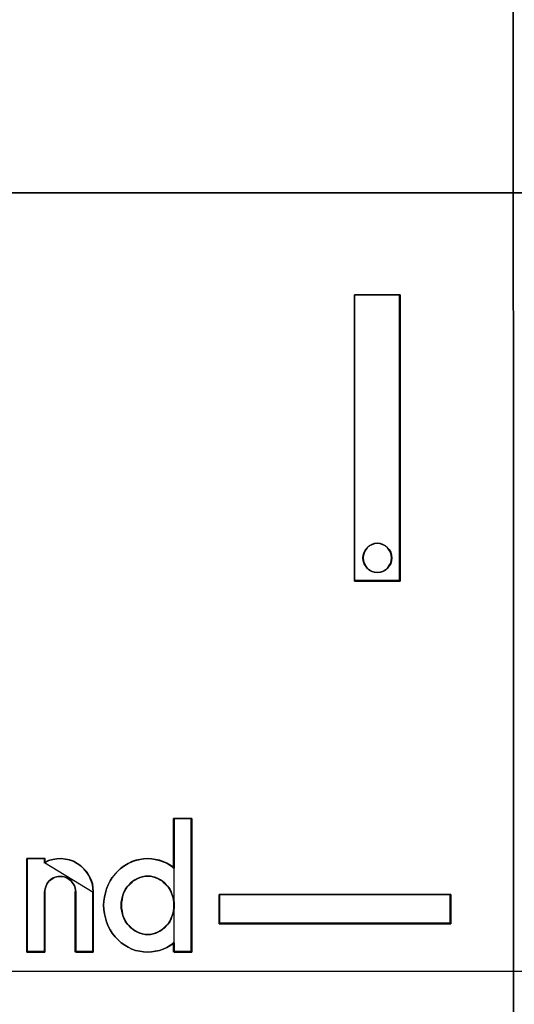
# Model space of a CAD drawing. Header units: millimetres. Extents: x 203 to 3426, y 719 to 2381.
# Tile 160 of 185: x 3379.465 to 3380.362, y 2289.483 to 2291.268. Entities that reach past the tile are written whole.
import ezdxf

# ---------------------------------------------------------------- set-up
doc = ezdxf.new("R2010")
doc.units = ezdxf.units.MM
doc.layers.add('45', color=7, linetype='Continuous')
doc.layers.add('E_Legrand_obudowy', color=7, linetype='Continuous')

# ---------------------------------------------------------------- blocks, each defined once
blk = doc.blocks.new('XL3 160 wnękowa 6x24M')
at = {"layer": 'E_Legrand_obudowy'}
blk.add_lwpolyline([(-215.641, -325.091), (215.545, -325.091), (215.545, -370.033), (-215.641, -370.033), (-215.641, -325.091)], dxfattribs=at)
blk = doc.blocks.new('ON300 T1+T2 - 4P')
at = {"layer": '45', "color": 59}
blk.add_lwpolyline([(35.959417, 22.921421), (35.986292, -41.906773), (35.959417, 22.921421)], close=True, dxfattribs=at)
at = {"layer": '45', "color": 7}
for points in [[(18.060766, -7.434125), (35.975542, -7.434125), (18.060766, -7.434125)], [(35.964792, -7.434125), (53.97811, -7.434125), (35.964792, -7.434125)], [(33.189516, -14.236684), (33.189516, -9.221436), (33.988595, -9.221436), (33.988595, -14.236684), (33.189516, -14.236684)], [(33.189516, -14.236684), (33.189516, -9.221436), (33.189516, -14.236684)], [(33.189516, -9.221436), (33.988595, -9.221436), (33.189516, -9.221436)], [(33.988595, -9.221436), (33.189516, -9.221436), (33.189516, -14.236684), (33.988595, -14.236684), (33.988595, -9.221436)], [(33.977845, -14.236684), (33.977845, -9.221436), (33.977845, -14.236684)], [(33.841679, -13.829933), (33.836127, -13.779478), (33.825023, -13.729024), (33.797262, -13.684176), (33.769501, -13.65054), (33.730636, -13.616904), (33.686218, -13.59448), (33.641801, -13.577662), (33.591832, -13.572056), (33.53631, -13.577662), (33.491893, -13.59448), (33.447475, -13.616904), (33.40861, -13.65054), (33.380849, -13.684176), (33.358641, -13.729024), (33.341984, -13.779478), (33.336432, -13.829933), (33.341984, -13.880387), (33.358641, -13.930841), (33.380849, -13.970083), (33.40861, -14.009325), (33.447475, -14.042961), (33.491893, -14.065385), (33.53631, -14.076597), (33.591832, -14.082203), (33.641801, -14.076597), (33.686218, -14.065385), (33.730636, -14.042961), (33.769501, -14.009325), (33.797262, -13.970083), (33.825023, -13.930841), (33.836127, -13.880387), (33.841679, -13.829933)], [(33.591832, -13.572056), (33.641801, -13.577662), (33.686218, -13.59448), (33.730636, -13.616904), (33.769501, -13.65054), (33.797262, -13.684176), (33.825023, -13.729024), (33.836127, -13.779478), (33.841679, -13.829933), (33.836127, -13.880387), (33.825023, -13.930841), (33.797262, -13.970083), (33.769501, -14.009325), (33.730636, -14.042961), (33.686218, -14.065385), (33.641801, -14.076597), (33.591832, -14.082203), (33.53631, -14.076597), (33.491893, -14.065385), (33.447475, -14.042961), (33.40861, -14.009325), (33.380849, -13.970083), (33.358641, -13.930841), (33.341984, -13.880387), (33.336432, -13.829933), (33.341984, -13.779478), (33.358641, -13.729024), (33.380849, -13.684176), (33.40861, -13.65054), (33.447475, -13.616904), (33.491893, -13.59448), (33.53631, -13.577662), (33.591832, -13.572056)], [(33.841679, -13.829933), (33.836127, -13.779478), (33.825023, -13.729024), (33.797262, -13.684176), (33.769501, -13.65054), (33.730636, -13.616904), (33.686218, -13.59448), (33.641801, -13.577662), (33.591832, -13.572056), (33.53631, -13.577662), (33.491893, -13.59448), (33.447475, -13.616904), (33.40861, -13.65054), (33.380849, -13.684176), (33.358641, -13.729024), (33.341984, -13.779478), (33.336432, -13.829933), (33.341984, -13.880387), (33.358641, -13.930841), (33.380849, -13.970083), (33.40861, -14.009325), (33.447475, -14.042961), (33.491893, -14.065385), (33.53631, -14.076597), (33.591832, -14.082203), (33.641801, -14.076597), (33.686218, -14.065385), (33.730636, -14.042961), (33.769501, -14.009325), (33.797262, -13.970083), (33.825023, -13.930841), (33.836127, -13.880387), (33.841679, -13.829933)], [(33.189516, -14.225906), (33.988595, -14.225906), (33.189516, -14.225906)], [(28.993386, -19.367404), (29.048086, -19.312159), (29.102785, -19.262439), (29.162954, -19.218244), (29.223123, -19.185097), (29.288763, -19.15195), (29.354402, -19.129853), (29.425511, -19.113279), (29.49115, -19.10223), (29.562259, -19.096706), (29.633369, -19.10223), (29.699008, -19.113279), (29.770117, -19.129853), (29.835756, -19.15195), (29.901395, -19.179573), (29.967035, -19.218244), (30.027204, -19.262439), (30.027204, -18.395101), (30.33899, -18.395101), (30.33899, -20.737467), (30.027204, -20.737467), (30.027204, -20.571733), (29.967035, -20.615929), (29.901395, -20.6546), (29.835756, -20.682222), (29.770117, -20.70432), (29.699008, -20.720893), (29.633369, -20.731942), (29.562259, -20.737467), (29.49115, -20.731942), (29.425511, -20.720893), (29.354402, -20.70432), (29.288763, -20.682222), (29.223123, -20.649075), (29.162954, -20.615929), (29.102785, -20.571733), (29.048086, -20.522013), (28.993386, -20.466769), (28.944157, -20.406), (28.905867, -20.345231), (28.873048, -20.278938), (28.845698, -20.20712), (28.823818, -20.135302), (28.807408, -20.063484), (28.796469, -19.991666), (28.790999, -19.914324), (28.796469, -19.842506), (28.807408, -19.770688), (28.823818, -19.698871), (28.845698, -19.627053), (28.873048, -19.555235), (28.905867, -19.488942), (28.944157, -19.428173), (28.993386, -19.367404)], [(28.993386, -19.367404), (28.944157, -19.428173), (28.905867, -19.488942), (28.873048, -19.555235), (28.845698, -19.627053), (28.823818, -19.698871), (28.807408, -19.770688), (28.796469, -19.842506), (28.790999, -19.914324), (28.796469, -19.991666), (28.807408, -20.063484), (28.823818, -20.135302), (28.845698, -20.20712), (28.873048, -20.278938), (28.905867, -20.345231), (28.944157, -20.406), (28.993386, -20.466769), (29.048086, -20.522013), (29.102785, -20.571733), (29.162954, -20.615929), (29.223123, -20.649075), (29.288763, -20.682222), (29.354402, -20.70432), (29.425511, -20.720893), (29.49115, -20.731942), (29.562259, -20.737467), (29.633369, -20.731942), (29.699008, -20.720893), (29.770117, -20.70432), (29.835756, -20.682222), (29.901395, -20.6546), (29.967035, -20.615929), (30.027204, -20.571733), (30.027204, -20.737467), (30.33899, -20.737467), (30.33899, -18.395101), (30.027204, -18.395101), (30.027204, -19.262439), (29.967035, -19.218244), (29.901395, -19.179573), (29.835756, -19.15195), (29.770117, -19.129853), (29.699008, -19.113279), (29.633369, -19.10223), (29.562259, -19.096706), (29.49115, -19.10223), (29.425511, -19.113279), (29.354402, -19.129853), (29.288763, -19.15195), (29.223123, -19.185097), (29.162954, -19.218244), (29.102785, -19.262439), (29.048086, -19.312159), (28.993386, -19.367404)], [(30.018284, -18.395101), (30.018284, -19.269896), (30.018284, -18.395101)], [(30.018284, -18.395101), (30.33899, -18.395101), (30.018284, -18.395101)], [(30.32824, -18.395101), (30.32824, -20.737467), (30.32824, -18.395101)], [(27.449048, -19.093859), (27.761683, -19.093859), (27.761683, -19.165801), (27.827501, -19.132597), (27.904289, -19.110461), (27.975592, -19.099393), (28.046895, -19.093859), (28.123683, -19.104927), (28.194985, -19.121529), (28.266288, -19.143665), (28.332106, -19.182404), (28.392439, -19.221142), (28.447288, -19.276482), (28.496651, -19.331822), (28.535045, -19.392697), (28.567954, -19.459105), (28.595378, -19.531048), (28.606348, -19.60299), (28.611833, -19.680466), (28.611833, -20.737467), (28.304682, -20.737467), (28.304682, -19.680466), (28.299197, -19.647262), (28.293712, -19.608524), (28.282743, -19.57532), (28.266288, -19.542116), (28.244349, -19.514445), (28.22241, -19.486775), (28.194985, -19.464639), (28.167561, -19.442503), (28.134652, -19.425901), (28.101743, -19.414833), (28.068834, -19.409299), (28.03044, -19.409299), (27.997531, -19.409299), (27.964622, -19.414833), (27.926228, -19.425901), (27.898804, -19.442503), (27.865895, -19.464639), (27.838471, -19.486775), (27.816532, -19.514445), (27.800077, -19.542116), (27.783623, -19.57532), (27.772653, -19.608524), (27.761683, -19.647262), (27.761683, -19.680466), (27.761683, -20.737467), (27.449048, -20.737467), (27.449048, -19.093859)], [(27.449048, -19.093859), (27.449048, -20.737467), (27.449048, -19.093859)], [(27.449048, -19.093859), (27.769754, -19.093859), (27.449048, -19.093859)], [(27.449048, -19.093859), (27.449048, -20.737467), (27.761683, -20.737467), (27.761683, -19.680466), (27.761683, -19.647262), (27.772653, -19.608524), (27.783623, -19.57532), (27.800077, -19.542116), (27.816532, -19.514445), (27.838471, -19.486775), (27.865895, -19.464639), (27.898804, -19.442503), (27.926228, -19.425901), (27.964622, -19.414833), (27.997531, -19.409299), (28.03044, -19.409299), (28.068834, -19.409299), (28.101743, -19.414833), (28.134652, -19.425901), (28.167561, -19.442503), (28.194985, -19.464639), (28.22241, -19.486775), (28.244349, -19.514445), (28.266288, -19.542116), (28.282743, -19.57532), (28.293712, -19.608524), (28.299197, -19.647262), (28.304682, -19.680466), (28.304682, -20.737467), (28.611833, -20.737467), (28.611833, -19.680466), (28.606348, -19.60299), (28.595378, -19.531048), (28.567954, -19.459105), (28.535045, -19.392697), (28.496651, -19.331822), (28.447288, -19.276482), (28.392439, -19.221142), (28.332106, -19.182404), (28.266288, -19.143665), (28.194985, -19.121529), (28.123683, -19.104927), (28.046895, -19.093859), (27.975592, -19.099393), (27.904289, -19.110461), (27.827501, -19.132597), (27.761683, -19.165801), (27.761683, -19.093859), (27.449048, -19.093859)], [(27.454423, -19.097452), (27.454423, -20.733874), (27.76465, -20.733874), (27.76465, -19.681495), (27.76465, -19.648436), (27.775535, -19.609867), (27.78642, -19.576808), (27.802748, -19.543749), (27.819075, -19.516199), (27.840846, -19.48865), (27.868059, -19.466611), (27.900714, -19.444571), (27.927927, -19.428042), (27.966025, -19.417022), (27.998681, -19.411512), (28.031336, -19.411512), (28.069434, -19.411512), (28.10209, -19.417022), (28.134745, -19.428042), (28.167401, -19.444571), (28.194614, -19.466611), (28.221826, -19.48865), (28.243597, -19.516199), (28.265367, -19.543749), (28.281695, -19.576808), (28.29258, -19.609867), (28.298023, -19.648436), (28.303465, -19.681495), (28.303465, -20.733874), (28.60825, -20.733874), (28.60825, -19.681495), (28.602807, -19.604357), (28.591922, -19.532729), (28.564709, -19.461101), (28.532053, -19.394983), (28.493955, -19.334375), (28.444972, -19.279276), (28.390546, -19.224178), (28.330678, -19.185609), (28.265367, -19.14704), (28.194614, -19.125001), (28.12386, -19.108471), (28.047664, -19.097452), (27.97691, -19.102961), (27.906157, -19.113981), (27.829961, -19.13602), (27.76465, -19.169079), (27.76465, -19.097452), (27.454423, -19.097452)], [(28.611833, -19.686635), (28.606331, -19.608344), (28.595327, -19.535645), (28.567816, -19.462946), (28.534803, -19.395839), (28.496288, -19.334325), (28.446769, -19.278403), (28.391748, -19.22248), (28.331225, -19.183335), (28.265199, -19.144189), (28.193672, -19.12182), (28.122144, -19.105043), (28.045115, -19.093859), (27.973587, -19.099451), (27.902059, -19.110636), (27.82503, -19.133005), (27.759004, -19.166558), (28.611833, -19.686635)], [(27.759004, -19.093859), (27.759004, -19.176488), (27.759004, -19.093859)], [(30.029033, -19.25988), (29.968775, -19.215608), (29.903039, -19.176869), (29.837302, -19.149199), (29.771566, -19.127063), (29.700352, -19.110461), (29.634615, -19.099393), (29.563401, -19.093859), (29.492186, -19.099393), (29.42645, -19.110461), (29.355236, -19.127063), (29.289499, -19.149199), (29.223763, -19.182404), (29.163505, -19.215608), (29.103246, -19.25988), (29.048466, -19.309686), (28.993686, -19.365027), (28.944383, -19.425901), (28.906037, -19.486775), (28.873169, -19.553184), (28.845779, -19.625126), (28.823867, -19.697069), (28.807433, -19.769011), (28.796477, -19.840953), (28.790999, -19.912896), (28.796477, -19.990372), (28.807433, -20.062315), (28.823867, -20.134257), (28.845779, -20.206199), (28.873169, -20.278142), (28.906037, -20.34455), (28.944383, -20.405425), (28.993686, -20.466299), (29.048466, -20.521639), (29.103246, -20.571446), (29.163505, -20.615718), (29.223763, -20.648922), (29.289499, -20.682126), (29.355236, -20.704262), (29.42645, -20.720864), (29.492186, -20.731933), (29.563401, -20.737467), (29.634615, -20.731933), (29.700352, -20.720864), (29.771566, -20.704262), (29.837302, -20.682126), (29.903039, -20.654456), (29.968775, -20.615718), (30.029033, -20.571446), (30.029033, -19.25988)], [(29.562249, -20.424912), (29.611673, -20.424912), (29.661097, -20.413781), (29.70503, -20.402649), (29.743471, -20.385953), (29.787404, -20.363691), (29.825845, -20.335863), (29.858794, -20.308035), (29.891744, -20.274642), (29.924693, -20.241248), (29.952151, -20.202289), (29.974118, -20.157765), (29.990592, -20.11324), (30.007067, -20.068716), (30.01805, -20.018626), (30.029033, -19.968536), (30.029033, -19.91288), (30.029033, -19.86279), (30.01805, -19.8127), (30.007067, -19.76261), (29.990592, -19.718085), (29.974118, -19.673561), (29.952151, -19.629036), (29.924693, -19.590077), (29.891744, -19.556684), (29.858794, -19.523291), (29.825845, -19.489897), (29.787404, -19.467635), (29.743471, -19.445373), (29.70503, -19.428676), (29.661097, -19.417545), (29.611673, -19.406414), (29.562249, -19.406414), (29.518316, -19.406414), (29.468892, -19.417545), (29.424959, -19.428676), (29.386518, -19.445373), (29.342585, -19.467635), (29.304144, -19.489897), (29.271194, -19.523291), (29.238245, -19.556684), (29.205295, -19.590077), (29.177837, -19.629036), (29.155871, -19.673561), (29.133905, -19.718085), (29.122922, -19.76261), (29.111938, -19.8127), (29.100955, -19.86279), (29.100955, -19.91288), (29.100955, -19.968536), (29.111938, -20.018626), (29.122922, -20.068716), (29.133905, -20.11324), (29.155871, -20.157765), (29.177837, -20.202289), (29.205295, -20.241248), (29.238245, -20.274642), (29.271194, -20.308035), (29.304144, -20.335863), (29.342585, -20.363691), (29.386518, -20.385953), (29.424959, -20.402649), (29.468892, -20.413781), (29.518316, -20.424912), (29.562249, -20.424912)], [(29.562249, -19.406414), (29.611673, -19.406414), (29.661097, -19.417545), (29.70503, -19.428676), (29.743471, -19.445373), (29.787404, -19.467635), (29.825845, -19.489897), (29.858794, -19.523291), (29.891744, -19.556684), (29.924693, -19.590077), (29.952151, -19.629036), (29.974118, -19.673561), (29.990592, -19.718085), (30.007067, -19.76261), (30.01805, -19.8127), (30.029033, -19.86279), (30.029033, -19.91288), (30.029033, -19.968536), (30.01805, -20.018626), (30.007067, -20.068716), (29.990592, -20.11324), (29.974118, -20.157765), (29.952151, -20.202289), (29.924693, -20.241248), (29.891744, -20.274642), (29.858794, -20.308035), (29.825845, -20.335863), (29.787404, -20.363691), (29.743471, -20.385953), (29.70503, -20.402649), (29.661097, -20.413781), (29.611673, -20.424912), (29.562249, -20.424912), (29.518316, -20.424912), (29.468892, -20.413781), (29.424959, -20.402649), (29.386518, -20.385953), (29.342585, -20.363691), (29.304144, -20.335863), (29.271194, -20.308035), (29.238245, -20.274642), (29.205295, -20.241248), (29.177837, -20.202289), (29.155871, -20.157765), (29.133905, -20.11324), (29.122922, -20.068716), (29.111938, -20.018626), (29.100955, -19.968536), (29.100955, -19.91288), (29.100955, -19.86279), (29.111938, -19.8127), (29.122922, -19.76261), (29.133905, -19.718085), (29.155871, -19.673561), (29.177837, -19.629036), (29.205295, -19.590077), (29.238245, -19.556684), (29.271194, -19.523291), (29.304144, -19.489897), (29.342585, -19.467635), (29.386518, -19.445373), (29.424959, -19.428676), (29.468892, -19.417545), (29.518316, -19.406414), (29.562249, -19.406414)], [(30.029033, -19.91288), (30.029033, -19.86279), (30.01805, -19.8127), (30.007067, -19.76261), (29.990592, -19.718085), (29.974118, -19.673561), (29.952151, -19.629036), (29.924693, -19.590077), (29.891744, -19.556684), (29.858794, -19.523291), (29.825845, -19.489897), (29.787404, -19.467635), (29.743471, -19.445373), (29.70503, -19.428676), (29.661097, -19.417545), (29.611673, -19.406414), (29.562249, -19.406414), (29.518316, -19.406414), (29.468892, -19.417545), (29.424959, -19.428676), (29.386518, -19.445373), (29.342585, -19.467635), (29.304144, -19.489897), (29.271194, -19.523291), (29.238245, -19.556684), (29.205295, -19.590077), (29.177837, -19.629036), (29.155871, -19.673561), (29.133905, -19.718085), (29.122922, -19.76261), (29.111938, -19.8127), (29.100955, -19.86279), (29.100955, -19.91288), (29.100955, -19.968536), (29.111938, -20.018626), (29.122922, -20.068716), (29.133905, -20.11324), (29.155871, -20.157765), (29.177837, -20.202289), (29.205295, -20.241248), (29.238245, -20.274642), (29.271194, -20.308035), (29.304144, -20.335863), (29.342585, -20.363691), (29.386518, -20.385953), (29.424959, -20.402649), (29.468892, -20.413781), (29.518316, -20.424912), (29.562249, -20.424912), (29.611673, -20.424912), (29.661097, -20.413781), (29.70503, -20.402649), (29.743471, -20.385953), (29.787404, -20.363691), (29.825845, -20.335863), (29.858794, -20.308035), (29.891744, -20.274642), (29.924693, -20.241248), (29.952151, -20.202289), (29.974118, -20.157765), (29.990592, -20.11324), (30.007067, -20.068716), (30.01805, -20.018626), (30.029033, -19.968536), (30.029033, -19.91288)], [(30.02545, -19.912909), (30.02545, -19.863349), (30.014552, -19.813789), (30.003653, -19.764229), (29.987306, -19.720176), (29.970958, -19.676123), (29.949162, -19.632069), (29.921916, -19.593523), (29.889221, -19.560483), (29.856526, -19.527443), (29.82383, -19.494403), (29.785686, -19.472376), (29.742093, -19.450349), (29.703948, -19.433829), (29.660355, -19.422816), (29.611312, -19.411803), (29.56227, -19.411803), (29.518676, -19.411803), (29.469634, -19.422816), (29.42604, -19.433829), (29.387896, -19.450349), (29.344303, -19.472376), (29.306158, -19.494403), (29.273463, -19.527443), (29.240768, -19.560483), (29.208073, -19.593523), (29.180827, -19.632069), (29.15903, -19.676123), (29.137234, -19.720176), (29.126335, -19.764229), (29.115437, -19.813789), (29.104539, -19.863349), (29.104539, -19.912909), (29.104539, -19.967976), (29.115437, -20.017536), (29.126335, -20.067096), (29.137234, -20.111149), (29.15903, -20.155203), (29.180827, -20.199256), (29.208073, -20.237803), (29.240768, -20.270843), (29.273463, -20.303883), (29.306158, -20.331416), (29.344303, -20.358949), (29.387896, -20.380976), (29.42604, -20.397496), (29.469634, -20.408509), (29.518676, -20.419523), (29.56227, -20.419523), (29.611312, -20.419523), (29.660355, -20.408509), (29.703948, -20.397496), (29.742093, -20.380976), (29.785686, -20.358949), (29.82383, -20.331416), (29.856526, -20.303883), (29.889221, -20.270843), (29.921916, -20.237803), (29.949162, -20.199256), (29.970958, -20.155203), (29.987306, -20.111149), (30.003653, -20.067096), (30.014552, -20.017536), (30.02545, -19.967976), (30.02545, -19.912909)], [(27.759004, -19.675858), (27.759004, -20.737467), (27.759004, -19.675858)], [(28.296501, -19.675858), (28.296501, -20.737467), (28.296501, -19.675858)], [(28.601083, -19.675858), (28.601083, -20.737467), (28.601083, -19.675858)], [(30.817362, -19.726154), (34.879048, -19.726154), (34.879048, -20.238097), (30.817362, -20.238097), (30.817362, -19.726154)], [(30.817362, -19.726154), (34.879048, -19.726154), (30.817362, -19.726154)], [(30.817362, -19.726154), (30.817362, -20.238097), (30.817362, -19.726154)], [(34.873673, -19.731543), (30.820946, -19.731543), (30.820946, -20.232708), (34.873673, -20.232708), (34.873673, -19.731543)], [(34.868298, -20.238097), (34.868298, -19.726154), (34.868298, -20.238097)], [(30.817362, -20.22732), (34.879048, -20.22732), (30.817362, -20.22732)], [(30.018284, -20.56143), (30.018284, -20.737467), (30.018284, -20.56143)], [(27.449048, -20.726689), (27.769754, -20.726689), (27.449048, -20.726689)], [(28.296501, -20.726689), (28.611833, -20.726689), (28.296501, -20.726689)], [(30.018284, -20.726689), (30.33899, -20.726689), (30.018284, -20.726689)]]:
    blk.add_lwpolyline(points, close=True, dxfattribs=at)
at = {"layer": '45', "color": 240}
for points in [[(33.836304, -13.829893), (33.83087, -13.78015), (33.820002, -13.730406), (33.792832, -13.68619), (33.765662, -13.653027), (33.727623, -13.619865), (33.684151, -13.597757), (33.640679, -13.581176), (33.591773, -13.575649), (33.537432, -13.581176), (33.49396, -13.597757), (33.450488, -13.619865), (33.412449, -13.653027), (33.385279, -13.68619), (33.363543, -13.730406), (33.347241, -13.78015), (33.341807, -13.829893), (33.347241, -13.879637), (33.363543, -13.92938), (33.385279, -13.968069), (33.412449, -14.006759), (33.450488, -14.039921), (33.49396, -14.062029), (33.537432, -14.073083), (33.591773, -14.07861), (33.640679, -14.073083), (33.684151, -14.062029), (33.727623, -14.039921), (33.765662, -14.006759), (33.792832, -13.968069), (33.820002, -13.92938), (33.83087, -13.879637), (33.836304, -13.829893)], [(34.879048, -19.726154), (30.817362, -19.726154), (30.817362, -20.238097), (34.879048, -20.238097), (34.879048, -19.726154)]]:
    blk.add_lwpolyline(points, close=True, dxfattribs=at)
blk = doc.blocks.new('G$C3556625F')
at = {"linetype": 'Continuous', "xscale": 0.103478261, "yscale": 0.103478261, "zscale": 0.103478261}
blk.add_blockref('ON300 T1+T2 - 4P', (-64.3843, 84.5802), dxfattribs=at)
at = {"layer": 'E_Legrand_obudowy', "color": 67, "true_color": 0x727430, "xscale": 0.1, "yscale": 0.1, "zscale": 0.1}
blk.add_blockref('XL3 160 wnękowa 6x24M', (-68.6374, 119.4025), dxfattribs=at)

msp = doc.modelspace()

# ---------------------------------------------------------------- block references
msp.add_blockref('G$C3556625F', (3441.0223, 2207.1429))

doc.saveas('drawing.dxf')
